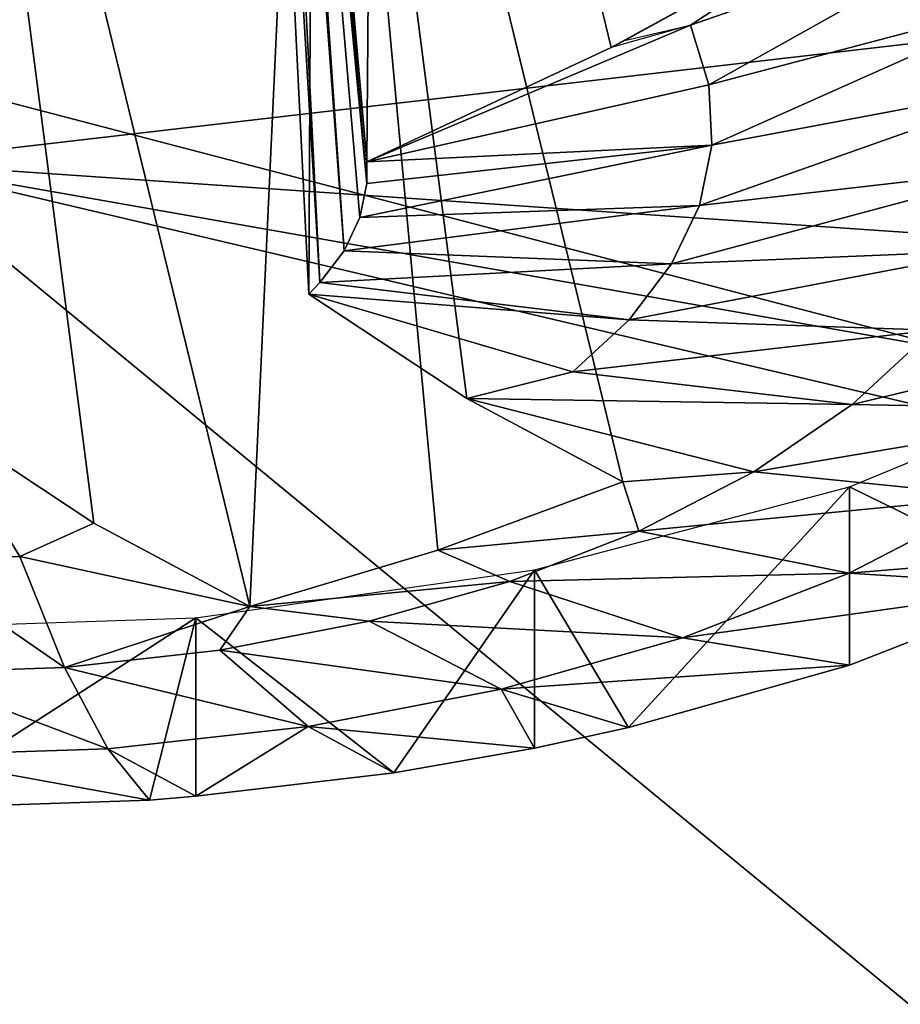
# Model space of a CAD drawing. Extents: x -46 to 46, y 1 to 197.
# Tile 9 of 168: x -39.49 to -37.41, y 49.65 to 51.97. Entities that reach past the tile are written whole.
import ezdxf

# ---------------------------------------------------------------- set-up
doc = ezdxf.new("R2010")
doc.units = 0
doc.header["$LTSCALE"] = 25.4
doc.layers.get('0').update_dxf_attribs({"color": 13, "linetype": 'CONTINUOUS'})

# ---------------------------------------------------------------- blocks, each defined once
blk = doc.blocks.new('BUSH-3401_STL')
at = {"color": 251}
mesh = blk.add_polyface(dxfattribs=at)
corners = [(-7.8563, 39.017, 137.5519), (8.3924, 39.017, 137.5519), (0.268, 38.6194, 136.9382), (-15.7195, 40.1967, 139.3733), (16.2556, 40.1967, 139.3733), (-23.0689, 42.1208, 142.3439), (23.605, 42.1208, 142.3439), (-3.5145, 43.1336, 143.9076), (-29.6682, 44.7273, 146.3681), (0.268, 43.0293, 143.7466), (-7.2581, 43.4454, 144.3889), (-10.9246, 43.9615, 145.1857), (-14.4762, 44.6765, 146.2897), (-17.8765, 45.5833, 147.6897), (-35.3053, 47.9326, 151.3168), (-21.0907, 46.6724, 149.3711), (-24.0856, 47.9327, 151.3169), (-39.799, 51.6336, 157.0307), (-26.8307, 49.3512, 153.507), (-29.2977, 50.9135, 155.9189), (-31.4613, 52.6034, 158.528), (-43.005, 55.7112, 163.3262), (-33.2993, 54.4036, 161.3074), (-34.7928, 56.2957, 164.2286), (-44.8202, 60.0346, 170.001), (-35.9266, 58.2603, 167.2616), (-36.689, 60.2771, 170.3754), (-45.1861, 64.4647, 176.8406), (-37.0722, 62.3255, 173.5379), (-37.0722, 64.3844, 176.7167), (-36.689, 66.4328, 179.8792), (-44.0912, 68.8591, 183.6251), (-35.9266, 68.4496, 182.9929), (-34.7928, 70.4141, 186.0259), (-41.5705, 73.0766, 190.1365), (-33.2993, 72.3062, 188.9471), (-31.4613, 74.1064, 191.7265), (-37.705, 76.9816, 196.1655), (-29.2977, 75.7964, 194.3356), (-26.8307, 77.3586, 196.7475), (-32.6191, 80.4487, 201.5183), (-24.0856, 78.7772, 198.9376), (-21.0907, 80.0374, 200.8834), (-17.8765, 81.1266, 202.5649), (-26.4762, 83.3663, 206.0229), (-14.4762, 82.0333, 203.9648), (-10.9246, 82.7484, 205.0688), (-7.2581, 83.2645, 205.8656), (-3.5145, 83.5763, 206.347), (-19.4737, 85.6408, 209.5344), (0.268, 83.6805, 206.508), (4.0505, 43.1336, 143.9076), (30.2043, 44.7273, 146.3681), (7.7942, 43.4454, 144.3889), (11.4607, 43.9615, 145.1857), (15.0123, 44.6765, 146.2897), (18.4126, 45.5833, 147.6897), (35.8414, 47.9326, 151.3168), (21.6267, 46.6724, 149.3711), (24.6217, 47.9327, 151.3169), (40.3351, 51.6336, 157.0307), (27.3668, 49.3512, 153.507), (29.8337, 50.9135, 155.9189), (31.9973, 52.6034, 158.528), (43.5411, 55.7112, 163.3262), (33.8354, 54.4036, 161.3074), (35.3289, 56.2957, 164.2286), (45.3563, 60.0346, 170.001), (36.4627, 58.2603, 167.2616), (37.2251, 60.2771, 170.3754), (45.7222, 64.4647, 176.8406), (37.6083, 62.3255, 173.5379), (37.6083, 64.3844, 176.7167), (37.2251, 66.4328, 179.8792), (44.6273, 68.8591, 183.6251), (36.4627, 68.4496, 182.9929), (35.3289, 70.4141, 186.0259), (42.1066, 73.0766, 190.1365), (33.8354, 72.3062, 188.9471), (31.9973, 74.1064, 191.7265), (38.2411, 76.9816, 196.1655), (29.8337, 75.7964, 194.3356), (27.3668, 77.3586, 196.7475), (33.1552, 80.4487, 201.5183), (24.6217, 78.7772, 198.9376), (21.6267, 80.0374, 200.8834), (18.4126, 81.1266, 202.5649), (27.0123, 83.3663, 206.0229), (15.0123, 82.0333, 203.9648), (11.4607, 82.7484, 205.0688), (7.7942, 83.2645, 205.8656), (4.0505, 83.5763, 206.347), (20.0098, 85.6408, 209.5344), (-11.8366, 87.199, 211.9401), (12.3727, 87.199, 211.9401), (-3.8105, 87.9908, 213.1626), (4.3466, 87.9908, 213.1626), (0.268, 88.0904, 213.3163)]
mesh.append_faces([[corners[k] for k in face] for face in [(0, 1, 2), (96, 95, 97)]], dxfattribs={"vtx0": -1, "color": 251})
mesh.append_faces([[corners[k] for k in face] for face in [(1, 3, 4), (4, 5, 6), (7, 8, 10), (10, 8, 11), (11, 8, 12), (12, 8, 13), (13, 14, 15), (15, 14, 16), (16, 17, 18), (18, 17, 19), (19, 17, 20), (20, 21, 22), (22, 21, 23), (23, 24, 25), (25, 24, 26), (26, 27, 28), (28, 27, 29), (29, 27, 30), (30, 31, 32), (32, 31, 33), (33, 34, 35), (35, 34, 36), (36, 37, 38), (38, 37, 39), (39, 40, 41), (41, 40, 42), (42, 40, 43), (43, 44, 45), (45, 44, 46), (46, 44, 47), (47, 44, 48), (48, 49, 50), (6, 51, 52), (51, 6, 9), (52, 56, 57), (57, 59, 60), (60, 63, 64), (64, 66, 67), (67, 69, 70), (70, 73, 74), (74, 76, 77), (77, 79, 80), (80, 82, 83), (83, 86, 87), (87, 91, 92), (92, 93, 94), (94, 95, 96)]], dxfattribs={"vtx0": -1, "vtx1": -1, "color": 251})
mesh.append_faces([[corners[k] for k in face] for face in [(6, 5, 7), (92, 50, 49)]], dxfattribs={"vtx0": -1, "vtx1": -1, "vtx2": -1, "color": 251})
mesh.append_faces([[corners[k] for k in face] for face in [(1, 0, 3), (4, 3, 5), (7, 5, 8), (6, 7, 9), (13, 8, 14), (16, 14, 17), (20, 17, 21), (23, 21, 24), (26, 24, 27), (30, 27, 31), (33, 31, 34), (36, 34, 37), (39, 37, 40), (43, 40, 44), (48, 44, 49), (52, 51, 53), (52, 53, 54), (52, 54, 55), (52, 55, 56), (57, 56, 58), (57, 58, 59), (60, 59, 61), (60, 61, 62), (60, 62, 63), (64, 63, 65), (64, 65, 66), (67, 66, 68), (67, 68, 69), (70, 69, 71), (70, 71, 72), (70, 72, 73), (74, 73, 75), (74, 75, 76), (77, 76, 78), (77, 78, 79), (80, 79, 81), (80, 81, 82), (83, 82, 84), (83, 84, 85), (83, 85, 86), (87, 86, 88), (87, 88, 89), (87, 89, 90), (87, 90, 91), (92, 91, 50), (92, 49, 93), (94, 93, 95)]], dxfattribs={"vtx0": -1, "vtx2": -1, "color": 251})
mesh = blk.add_polyface(dxfattribs=at)
corners = [(8.3924, 35.9954, 139.509), (-7.8563, 35.9954, 139.509), (0.268, 35.5979, 138.8953), (16.2556, 37.1752, 141.3304), (-15.7195, 37.1752, 141.3304), (23.605, 39.0992, 144.301), (-23.0689, 39.0992, 144.301), (30.2043, 41.7058, 148.3253), (0.268, 40.4906, 146.4492), (7.3888, 40.8719, 147.0378), (14.236, 42.0011, 148.7811), (35.8414, 44.9111, 153.2738), (20.5464, 43.8347, 151.6121), (26.0774, 46.3024, 155.422), (40.3351, 48.612, 158.9877), (30.6167, 49.3093, 160.0643), (43.5411, 52.6897, 165.2833), (33.9896, 52.7399, 165.3608), (45.3563, 57.013, 171.9581), (36.0667, 56.4622, 171.1077), (36.768, 60.3334, 177.0844), (45.7222, 61.4431, 178.7977), (36.0667, 64.2045, 183.061), (44.6273, 65.8375, 185.5822), (33.9896, 67.9269, 188.8079), (42.1066, 70.055, 192.0936), (30.6167, 71.3574, 194.1044), (38.2411, 73.9601, 198.1226), (26.0774, 74.3643, 198.7467), (33.1552, 77.4271, 203.4754), (20.5464, 76.832, 202.5566), (14.236, 78.6657, 205.3876), (27.0123, 80.3448, 207.98), (7.3888, 79.7948, 207.1309), (0.268, 80.1761, 207.7196), (-29.6682, 41.7058, 148.3253), (-6.8528, 40.8719, 147.0378), (-13.6999, 42.0011, 148.7811), (-35.3053, 44.9111, 153.2738), (-20.0103, 43.8347, 151.6121), (-25.5414, 46.3024, 155.422), (-39.799, 48.612, 158.9877), (-30.0806, 49.3093, 160.0643), (-43.005, 52.6897, 165.2833), (-33.4536, 52.7399, 165.3608), (-44.8202, 57.013, 171.9581), (-35.5306, 56.4622, 171.1077), (-36.232, 60.3334, 177.0844), (-45.1861, 61.4431, 178.7977), (-35.5306, 64.2045, 183.061), (-44.0912, 65.8375, 185.5822), (-33.4536, 67.9269, 188.8079), (-41.5705, 70.055, 192.0936), (-30.0806, 71.3574, 194.1044), (-37.705, 73.9601, 198.1226), (-25.5414, 74.3643, 198.7467), (-32.6191, 77.4271, 203.4754), (-20.0103, 76.832, 202.5566), (-13.6999, 78.6657, 205.3876), (-26.4762, 80.3448, 207.98), (-6.8528, 79.7948, 207.1309), (20.0098, 82.6193, 211.4915), (-19.4737, 82.6193, 211.4915), (12.3727, 84.1775, 213.8972), (-11.8366, 84.1775, 213.8972), (4.3466, 84.9693, 215.1197), (-3.8105, 84.9693, 215.1197), (0.268, 85.0688, 215.2734)]
mesh.append_faces([[corners[k] for k in face] for face in [(0, 1, 2), (66, 65, 67)]], dxfattribs={"vtx0": -1, "color": 251})
mesh.append_faces([[corners[k] for k in face] for face in [(1, 3, 4), (4, 5, 6), (8, 7, 9), (9, 7, 10), (10, 11, 12), (12, 11, 13), (13, 14, 15), (15, 16, 17), (17, 18, 19), (19, 18, 20), (20, 21, 22), (22, 23, 24), (24, 25, 26), (26, 27, 28), (28, 29, 30), (30, 29, 31), (31, 32, 33), (33, 32, 34), (35, 37, 38), (38, 40, 41), (41, 42, 43), (43, 44, 45), (45, 47, 48), (48, 49, 50), (50, 51, 52), (52, 53, 54), (54, 55, 56), (56, 58, 59), (59, 61, 62), (62, 63, 64), (64, 65, 66)]], dxfattribs={"vtx0": -1, "vtx1": -1, "color": 251})
mesh.append_faces([[corners[k] for k in face] for face in [(6, 7, 8), (59, 34, 32)]], dxfattribs={"vtx0": -1, "vtx1": -1, "vtx2": -1, "color": 251})
mesh.append_faces([[corners[k] for k in face] for face in [(1, 0, 3), (4, 3, 5), (6, 5, 7), (10, 7, 11), (13, 11, 14), (15, 14, 16), (17, 16, 18), (20, 18, 21), (22, 21, 23), (24, 23, 25), (26, 25, 27), (28, 27, 29), (31, 29, 32), (8, 35, 6), (35, 8, 36), (35, 36, 37), (38, 37, 39), (38, 39, 40), (41, 40, 42), (43, 42, 44), (45, 44, 46), (45, 46, 47), (48, 47, 49), (50, 49, 51), (52, 51, 53), (54, 53, 55), (56, 55, 57), (56, 57, 58), (59, 58, 60), (59, 60, 34), (59, 32, 61), (62, 61, 63), (64, 63, 65)]], dxfattribs={"vtx0": -1, "vtx2": -1, "color": 251})
at = {"color": 8}
mesh = blk.add_polyface(dxfattribs=at)
corners = [(-38.6695, 51.635, 182.7755), (-38.6492, 54.1926, 181.1338), (-38.8852, 54.1138, 181.0122), (-38.0946, 51.9047, 183.0213), (-37.4654, 52.2494, 183.2583), (-38.0633, 51.9207, 183.0339)]
mesh.append_faces([[corners[k] for k in face] for face in [(0, 1, 2), (4, 3, 5)]], dxfattribs={"vtx0": -1, "color": 8})
mesh.append_faces([[corners[k] for k in face] for face in [(1, 3, 4)]], dxfattribs={"vtx0": -1, "vtx1": -1, "color": 8})
mesh.append_faces([[corners[k] for k in face] for face in [(1, 0, 3)]], dxfattribs={"vtx0": -1, "vtx2": -1, "color": 8})
mesh = blk.add_polyface(dxfattribs=at)
corners = [(-38.8852, 54.1138, 181.0122), (-38.9043, 54.0521, 180.9169), (-38.6694, 51.5842, 182.6971)]
mesh.append_faces([[corners[k] for k in face] for face in [(0, 1, 2)]], dxfattribs={"color": 8})
mesh = blk.add_polyface(dxfattribs=at)
corners = [(-38.8852, 54.1138, 181.0122), (-38.6694, 51.5842, 182.6971), (-38.6695, 51.635, 182.7755)]
mesh.append_faces([[corners[k] for k in face] for face in [(0, 1, 2)]], dxfattribs={"color": 8})
mesh = blk.add_polyface(dxfattribs=at)
corners = [(-38.9043, 54.0521, 180.9169), (-38.9158, 54.0287, 180.8808), (-38.7231, 51.4259, 182.4527)]
mesh.append_faces([[corners[k] for k in face] for face in [(0, 1, 2)]], dxfattribs={"color": 8})
mesh = blk.add_polyface(dxfattribs=at)
corners = [(-38.9043, 54.0521, 180.9169), (-38.6861, 51.504, 182.5733), (-38.6694, 51.5842, 182.6971)]
mesh.append_faces([[corners[k] for k in face] for face in [(0, 1, 2)]], dxfattribs={"color": 8})
mesh = blk.add_polyface(dxfattribs=at)
corners = [(-38.9043, 54.0521, 180.9169), (-38.7231, 51.4259, 182.4527), (-38.6861, 51.504, 182.5733)]
mesh.append_faces([[corners[k] for k in face] for face in [(0, 1, 2)]], dxfattribs={"color": 8})
mesh = blk.add_polyface(dxfattribs=at)
corners = [(-38.9158, 54.0287, 180.8808), (-38.9386, 53.9923, 180.8247), (-38.7798, 51.3513, 182.3376)]
mesh.append_faces([[corners[k] for k in face] for face in [(0, 1, 2)]], dxfattribs={"color": 8})
mesh = blk.add_polyface(dxfattribs=at)
corners = [(-38.9158, 54.0287, 180.8808), (-38.7798, 51.3513, 182.3376), (-38.7231, 51.4259, 182.4527)]
mesh.append_faces([[corners[k] for k in face] for face in [(0, 1, 2)]], dxfattribs={"color": 8})
mesh = blk.add_polyface(dxfattribs=at)
corners = [(-38.4341, 51.0781, 181.733), (-38.7937, 53.864, 180.6266), (-38.067, 50.8823, 181.1476), (-38.8062, 51.3243, 182.2959), (-38.9386, 53.9923, 180.8247)]
mesh.append_faces([[corners[k] for k in face] for face in [(0, 1, 2), (1, 3, 4)]], dxfattribs={"vtx0": -1, "color": 8})
mesh.append_faces([[corners[k] for k in face] for face in [(1, 0, 3)]], dxfattribs={"vtx0": -1, "vtx2": -1, "color": 8})
mesh = blk.add_polyface(dxfattribs=at)
corners = [(-38.9386, 53.9923, 180.8247), (-38.8062, 51.3243, 182.2959), (-38.7798, 51.3513, 182.3376)]
mesh.append_faces([[corners[k] for k in face] for face in [(0, 1, 2)]], dxfattribs={"color": 8})
mesh = blk.add_polyface(dxfattribs=at)
corners = [(-38.9448, 50.5893, 180.6953), (-38.7937, 53.864, 180.6266), (-39.6715, 53.5711, 180.1743), (-38.5025, 50.7218, 180.9239), (-38.067, 50.8823, 181.1476)]
mesh.append_faces([[corners[k] for k in face] for face in [(0, 1, 2), (1, 3, 4)]], dxfattribs={"vtx0": -1, "color": 8})
mesh.append_faces([[corners[k] for k in face] for face in [(1, 0, 3)]], dxfattribs={"vtx0": -1, "vtx2": -1, "color": 8})
mesh = blk.add_polyface(dxfattribs=at)
corners = [(-39.6715, 53.5711, 180.1743), (-39.3119, 50.7852, 181.2808), (-38.9448, 50.5893, 180.6953), (-39.684, 51.0313, 181.8436), (-39.8164, 53.6994, 180.3724)]
mesh.append_faces([[corners[k] for k in face] for face in [(0, 1, 2), (3, 0, 4)]], dxfattribs={"vtx0": -1, "color": 8})
mesh.append_faces([[corners[k] for k in face] for face in [(1, 0, 3)]], dxfattribs={"vtx0": -1, "vtx1": -1, "color": 8})
mesh = blk.add_polyface(dxfattribs=at)
corners = [(-37.4654, 52.2494, 183.2583), (-38.0633, 51.9207, 183.0339), (-37.9084, 51.9567, 183.0335)]
mesh.append_faces([[corners[k] for k in face] for face in [(0, 1, 2)]], dxfattribs={"color": 8})
mesh = blk.add_polyface(dxfattribs=at)
corners = [(-37.4654, 52.2494, 183.2583), (-37.9084, 51.9567, 183.0335), (-37.133, 52.2269, 183.081)]
mesh.append_faces([[corners[k] for k in face] for face in [(0, 1, 2)]], dxfattribs={"color": 8})
mesh = blk.add_polyface(dxfattribs=at)
corners = [(-37.133, 52.2269, 183.081), (-37.865, 51.8164, 182.8169), (-37.0712, 52.027, 182.7723), (-37.9084, 51.9567, 183.0335)]
mesh.append_faces([[corners[k] for k in face] for face in [(0, 1, 2), (1, 0, 3)]], dxfattribs={"vtx0": -1, "color": 8})
mesh = blk.add_polyface(dxfattribs=at)
corners = [(-37.0712, 52.027, 182.7723), (-37.858, 51.6742, 182.5973), (-37.0611, 51.8243, 182.4594), (-37.865, 51.8164, 182.8169)]
mesh.append_faces([[corners[k] for k in face] for face in [(0, 1, 2), (1, 0, 3)]], dxfattribs={"vtx0": -1, "color": 8})
mesh = blk.add_polyface(dxfattribs=at)
corners = [(-37.9084, 51.9567, 183.0335), (-38.6695, 51.635, 182.7755), (-37.865, 51.8164, 182.8169)]
mesh.append_faces([[corners[k] for k in face] for face in [(0, 1, 2)]], dxfattribs={"color": 8})
mesh = blk.add_polyface(dxfattribs=at)
corners = [(-37.9084, 51.9567, 183.0335), (-38.0946, 51.9047, 183.0213), (-38.6695, 51.635, 182.7755)]
mesh.append_faces([[corners[k] for k in face] for face in [(0, 1, 2)]], dxfattribs={"color": 8})
mesh = blk.add_polyface(dxfattribs=at)
corners = [(-37.865, 51.8164, 182.8169), (-38.6695, 51.635, 182.7755), (-37.858, 51.6742, 182.5973)]
mesh.append_faces([[corners[k] for k in face] for face in [(0, 1, 2)]], dxfattribs={"color": 8})
mesh = blk.add_polyface(dxfattribs=at)
corners = [(-37.0611, 51.8243, 182.4594), (-37.8874, 51.5329, 182.3791), (-37.103, 51.6228, 182.1484), (-37.858, 51.6742, 182.5973)]
mesh.append_faces([[corners[k] for k in face] for face in [(0, 1, 2), (1, 0, 3)]], dxfattribs={"vtx0": -1, "color": 8})
mesh = blk.add_polyface(dxfattribs=at)
corners = [(-37.858, 51.6742, 182.5973), (-38.6861, 51.504, 182.5733), (-37.8874, 51.5329, 182.3791), (-38.6694, 51.5842, 182.6971)]
mesh.append_faces([[corners[k] for k in face] for face in [(0, 1, 2), (1, 0, 3)]], dxfattribs={"vtx0": -1, "color": 8})
mesh = blk.add_polyface(dxfattribs=at)
corners = [(-38.6695, 51.635, 182.7755), (-38.6694, 51.5842, 182.6971), (-37.858, 51.6742, 182.5973)]
mesh.append_faces([[corners[k] for k in face] for face in [(0, 1, 2)]], dxfattribs={"color": 8})
at = {"color": 251}
mesh = blk.add_polyface(dxfattribs=at)
corners = [(-39.799, 48.612, 158.9877), (-35.3053, 47.9326, 151.3168), (-35.3053, 44.9111, 153.2738), (-39.799, 51.6336, 157.0307)]
mesh.append_faces([[corners[k] for k in face] for face in [(0, 1, 2), (1, 0, 3)]], dxfattribs={"vtx0": -1, "color": 251})
at = {"color": 8}
mesh = blk.add_polyface(dxfattribs=at)
corners = [(-37.103, 51.6228, 182.1484), (-37.9527, 51.3951, 182.1664), (-37.1961, 51.4265, 181.8452), (-37.8874, 51.5329, 182.3791)]
mesh.append_faces([[corners[k] for k in face] for face in [(0, 1, 2), (1, 0, 3)]], dxfattribs={"vtx0": -1, "color": 8})
mesh = blk.add_polyface(dxfattribs=at)
corners = [(-37.8874, 51.5329, 182.3791), (-38.7231, 51.4259, 182.4527), (-37.9527, 51.3951, 182.1664), (-38.6861, 51.504, 182.5733)]
mesh.append_faces([[corners[k] for k in face] for face in [(0, 1, 2), (1, 0, 3)]], dxfattribs={"vtx0": -1, "color": 8})
mesh = blk.add_polyface(dxfattribs=at)
corners = [(-37.9527, 51.3951, 182.1664), (-38.7798, 51.3513, 182.3376), (-38.0526, 51.2636, 181.9634), (-38.7231, 51.4259, 182.4527)]
mesh.append_faces([[corners[k] for k in face] for face in [(0, 1, 2), (1, 0, 3)]], dxfattribs={"vtx0": -1, "color": 8})
mesh = blk.add_polyface(dxfattribs=at)
corners = [(-37.1961, 51.4265, 181.8452), (-38.0526, 51.2636, 181.9634), (-37.3385, 51.2391, 181.5559), (-37.9527, 51.3951, 182.1664)]
mesh.append_faces([[corners[k] for k in face] for face in [(0, 1, 2), (1, 0, 3)]], dxfattribs={"vtx0": -1, "color": 8})
mesh = blk.add_polyface(dxfattribs=at)
corners = [(-38.7798, 51.3513, 182.3376), (-38.8062, 51.3243, 182.2959), (-38.0526, 51.2636, 181.9634)]
mesh.append_faces([[corners[k] for k in face] for face in [(0, 1, 2)]], dxfattribs={"color": 8})
mesh = blk.add_polyface(dxfattribs=at)
corners = [(-38.8062, 51.3243, 182.2959), (-38.4341, 51.0781, 181.733), (-38.1853, 51.141, 181.774)]
mesh.append_faces([[corners[k] for k in face] for face in [(0, 1, 2)]], dxfattribs={"color": 8})
mesh = blk.add_polyface(dxfattribs=at)
corners = [(-38.8062, 51.3243, 182.2959), (-38.1853, 51.141, 181.774), (-38.0526, 51.2636, 181.9634)]
mesh.append_faces([[corners[k] for k in face] for face in [(0, 1, 2)]], dxfattribs={"color": 8})
mesh = blk.add_polyface(dxfattribs=at)
corners = [(-36.6431, 51.278, 181.1185), (-37.5276, 51.0643, 181.2861), (-36.8871, 51.0524, 180.7702), (-37.3385, 51.2391, 181.5559)]
mesh.append_faces([[corners[k] for k in face] for face in [(0, 1, 2), (1, 0, 3)]], dxfattribs={"vtx0": -1, "color": 8})
mesh = blk.add_polyface(dxfattribs=at)
corners = [(-37.3385, 51.2391, 181.5559), (-38.1853, 51.141, 181.774), (-37.5276, 51.0643, 181.2861), (-38.0526, 51.2636, 181.9634)]
mesh.append_faces([[corners[k] for k in face] for face in [(0, 1, 2), (1, 0, 3)]], dxfattribs={"vtx0": -1, "color": 8})
mesh = blk.add_polyface(dxfattribs=at)
corners = [(-38.1853, 51.141, 181.774), (-38.4341, 51.0781, 181.733), (-37.5276, 51.0643, 181.2861)]
mesh.append_faces([[corners[k] for k in face] for face in [(0, 1, 2)]], dxfattribs={"color": 8})
mesh = blk.add_polyface(dxfattribs=at)
corners = [(-36.8785, 51.1414, 179.3663), (-37.0578, 50.6365, 179.5065), (-37.5346, 50.8709, 178.9487)]
mesh.append_faces([[corners[k] for k in face] for face in [(0, 1, 2)]], dxfattribs={"color": 8})
mesh = blk.add_polyface(dxfattribs=at)
corners = [(-38.4341, 51.0781, 181.733), (-38.067, 50.8823, 181.1476), (-37.7595, 50.9055, 181.0409)]
mesh.append_faces([[corners[k] for k in face] for face in [(0, 1, 2)]], dxfattribs={"color": 8})
mesh = blk.add_polyface(dxfattribs=at)
corners = [(-38.4341, 51.0781, 181.733), (-37.7595, 50.9055, 181.0409), (-37.5276, 51.0643, 181.2861)]
mesh.append_faces([[corners[k] for k in face] for face in [(0, 1, 2)]], dxfattribs={"color": 8})
mesh = blk.add_polyface(dxfattribs=at)
corners = [(-36.8871, 51.0524, 180.7702), (-37.7595, 50.9055, 181.0409), (-37.1864, 50.8475, 180.4538), (-37.5276, 51.0643, 181.2861)]
mesh.append_faces([[corners[k] for k in face] for face in [(0, 1, 2), (1, 0, 3)]], dxfattribs={"vtx0": -1, "color": 8})
mesh = blk.add_polyface(dxfattribs=at)
corners = [(-39.684, 51.0313, 181.8436), (-39.7468, 50.6982, 181.0904), (-39.4856, 50.707, 181.104)]
mesh.append_faces([[corners[k] for k in face] for face in [(0, 1, 2)]], dxfattribs={"color": 8})
mesh = blk.add_polyface(dxfattribs=at)
corners = [(-39.684, 51.0313, 181.8436), (-39.4856, 50.707, 181.104), (-39.3119, 50.7852, 181.2808)]
mesh.append_faces([[corners[k] for k in face] for face in [(0, 1, 2)]], dxfattribs={"color": 8})
mesh = blk.add_polyface(dxfattribs=at)
corners = [(-38.067, 50.8823, 181.1476), (-38.0298, 50.7659, 180.8253), (-37.7595, 50.9055, 181.0409)]
mesh.append_faces([[corners[k] for k in face] for face in [(0, 1, 2)]], dxfattribs={"color": 8})
mesh = blk.add_polyface(dxfattribs=at)
corners = [(-37.1864, 50.8475, 180.4538), (-38.0298, 50.7659, 180.8253), (-37.5353, 50.6672, 180.1755), (-37.7595, 50.9055, 181.0409)]
mesh.append_faces([[corners[k] for k in face] for face in [(0, 1, 2), (1, 0, 3)]], dxfattribs={"vtx0": -1, "color": 8})
mesh = blk.add_polyface(dxfattribs=at)
corners = [(-38.067, 50.8823, 181.1476), (-38.5025, 50.7218, 180.9239), (-38.0298, 50.7659, 180.8253)]
mesh.append_faces([[corners[k] for k in face] for face in [(0, 1, 2)]], dxfattribs={"color": 8})
mesh = blk.add_polyface(dxfattribs=at)
corners = [(-37.5346, 50.8709, 178.9487), (-38.0541, 50.304, 178.9931), (-38.2751, 50.6753, 178.6467)]
mesh.append_faces([[corners[k] for k in face] for face in [(0, 1, 2)]], dxfattribs={"color": 8})
mesh = blk.add_polyface(dxfattribs=at)
corners = [(-37.5346, 50.4513, 179.2206), (-38.0541, 50.304, 178.9931), (-37.5346, 50.8709, 178.9487)]
mesh.append_faces([[corners[k] for k in face] for face in [(0, 1, 2)]], dxfattribs={"color": 8})
mesh = blk.add_polyface(dxfattribs=at)
corners = [(-37.0578, 50.6365, 179.5065), (-37.5346, 50.4513, 179.2206), (-37.5346, 50.8709, 178.9487)]
mesh.append_faces([[corners[k] for k in face] for face in [(0, 1, 2)]], dxfattribs={"color": 8})
mesh = blk.add_polyface(dxfattribs=at)
corners = [(-37.1864, 50.8475, 180.4538), (-37.5353, 50.6672, 180.1755), (-36.8785, 50.7217, 179.6381)]
mesh.append_faces([[corners[k] for k in face] for face in [(0, 1, 2)]], dxfattribs={"color": 8})
mesh = blk.add_polyface(dxfattribs=at)
corners = [(-39.3119, 50.7852, 181.2808), (-39.4856, 50.707, 181.104), (-38.9448, 50.5893, 180.6953)]
mesh.append_faces([[corners[k] for k in face] for face in [(0, 1, 2)]], dxfattribs={"color": 8})
mesh = blk.add_polyface(dxfattribs=at)
corners = [(-38.5025, 50.7218, 180.9239), (-38.3333, 50.648, 180.6433), (-38.0298, 50.7659, 180.8253)]
mesh.append_faces([[corners[k] for k in face] for face in [(0, 1, 2)]], dxfattribs={"color": 8})
mesh = blk.add_polyface(dxfattribs=at)
corners = [(-37.5353, 50.6672, 180.1755), (-38.3333, 50.648, 180.6433), (-37.9269, 50.5151, 179.9406), (-38.0298, 50.7659, 180.8253)]
mesh.append_faces([[corners[k] for k in face] for face in [(0, 1, 2), (1, 0, 3)]], dxfattribs={"vtx0": -1, "color": 8})
mesh = blk.add_polyface(dxfattribs=at)
corners = [(-38.5025, 50.7218, 180.9239), (-38.9448, 50.5893, 180.6953), (-38.3333, 50.648, 180.6433)]
mesh.append_faces([[corners[k] for k in face] for face in [(0, 1, 2)]], dxfattribs={"color": 8})
mesh = blk.add_polyface(dxfattribs=at)
corners = [(-37.5353, 50.6672, 180.1755), (-37.0578, 50.6365, 179.5065), (-36.8785, 50.7217, 179.6381)]
mesh.append_faces([[corners[k] for k in face] for face in [(0, 1, 2)]], dxfattribs={"color": 8})
mesh = blk.add_polyface(dxfattribs=at)
corners = [(-39.3809, 50.4458, 180.3311), (-39.7468, 50.6982, 181.0904), (-39.7531, 50.4332, 180.3118), (-39.4856, 50.707, 181.104)]
mesh.append_faces([[corners[k] for k in face] for face in [(0, 1, 2), (1, 0, 3)]], dxfattribs={"vtx0": -1, "color": 8})
mesh = blk.add_polyface(dxfattribs=at)
corners = [(-39.4856, 50.707, 181.104), (-39.3809, 50.4458, 180.3311), (-38.9448, 50.5893, 180.6953)]
mesh.append_faces([[corners[k] for k in face] for face in [(0, 1, 2)]], dxfattribs={"color": 8})
mesh = blk.add_polyface(dxfattribs=at)
corners = [(-38.2751, 50.6753, 178.6467), (-38.6063, 50.1974, 178.8286), (-39.0716, 50.5619, 178.4716)]
mesh.append_faces([[corners[k] for k in face] for face in [(0, 1, 2)]], dxfattribs={"color": 8})
mesh = blk.add_polyface(dxfattribs=at)
corners = [(-38.2751, 50.2556, 178.9185), (-38.6063, 50.1974, 178.8286), (-38.2751, 50.6753, 178.6467)]
mesh.append_faces([[corners[k] for k in face] for face in [(0, 1, 2)]], dxfattribs={"color": 8})
mesh = blk.add_polyface(dxfattribs=at)
corners = [(-38.0541, 50.304, 178.9931), (-38.2751, 50.2556, 178.9185), (-38.2751, 50.6753, 178.6467)]
mesh.append_faces([[corners[k] for k in face] for face in [(0, 1, 2)]], dxfattribs={"color": 8})
mesh = blk.add_polyface(dxfattribs=at)
corners = [(-38.9448, 50.5893, 180.6953), (-38.664, 50.5542, 180.4985), (-38.3333, 50.648, 180.6433)]
mesh.append_faces([[corners[k] for k in face] for face in [(0, 1, 2)]], dxfattribs={"color": 8})
mesh = blk.add_polyface(dxfattribs=at)
corners = [(-37.9269, 50.5151, 179.9406), (-38.664, 50.5542, 180.4985), (-38.3537, 50.3941, 179.7538), (-38.3333, 50.648, 180.6433)]
mesh.append_faces([[corners[k] for k in face] for face in [(0, 1, 2), (1, 0, 3)]], dxfattribs={"vtx0": -1, "color": 8})
mesh = blk.add_polyface(dxfattribs=at)
corners = [(-37.0578, 50.6365, 179.5065), (-37.9269, 50.5151, 179.9406), (-37.5346, 50.4513, 179.2206), (-37.5353, 50.6672, 180.1755)]
mesh.append_faces([[corners[k] for k in face] for face in [(0, 1, 2), (1, 0, 3)]], dxfattribs={"vtx0": -1, "color": 8})
mesh = blk.add_polyface(dxfattribs=at)
corners = [(-38.9448, 50.5893, 180.6953), (-39.3809, 50.4458, 180.3311), (-39.0155, 50.4864, 180.3938)]
mesh.append_faces([[corners[k] for k in face] for face in [(0, 1, 2)]], dxfattribs={"color": 8})
mesh = blk.add_polyface(dxfattribs=at)
corners = [(-38.9448, 50.5893, 180.6953), (-39.0155, 50.4864, 180.3938), (-38.664, 50.5542, 180.4985)]
mesh.append_faces([[corners[k] for k in face] for face in [(0, 1, 2)]], dxfattribs={"color": 8})
mesh = blk.add_polyface(dxfattribs=at)
corners = [(-39.0716, 50.5619, 178.4716), (-39.7652, 50.1139, 178.6997), (-39.8935, 50.5352, 178.4304)]
mesh.append_faces([[corners[k] for k in face] for face in [(0, 1, 2)]], dxfattribs={"color": 8})
mesh = blk.add_polyface(dxfattribs=at)
corners = [(-39.0716, 50.5619, 178.4716), (-39.1804, 50.1336, 178.7301), (-39.7652, 50.1139, 178.6997)]
mesh.append_faces([[corners[k] for k in face] for face in [(0, 1, 2)]], dxfattribs={"color": 8})
mesh = blk.add_polyface(dxfattribs=at)
corners = [(-39.0716, 50.1423, 178.7434), (-39.1804, 50.1336, 178.7301), (-39.0716, 50.5619, 178.4716)]
mesh.append_faces([[corners[k] for k in face] for face in [(0, 1, 2)]], dxfattribs={"color": 8})
mesh = blk.add_polyface(dxfattribs=at)
corners = [(-38.6063, 50.1974, 178.8286), (-39.0716, 50.1423, 178.7434), (-39.0716, 50.5619, 178.4716)]
mesh.append_faces([[corners[k] for k in face] for face in [(0, 1, 2)]], dxfattribs={"color": 8})
mesh = blk.add_polyface(dxfattribs=at)
corners = [(-38.3537, 50.3941, 179.7538), (-39.0155, 50.4864, 180.3938), (-38.8073, 50.3065, 179.6187), (-38.664, 50.5542, 180.4985)]
mesh.append_faces([[corners[k] for k in face] for face in [(0, 1, 2), (1, 0, 3)]], dxfattribs={"vtx0": -1, "color": 8})
mesh = blk.add_polyface(dxfattribs=at)
corners = [(-37.5346, 50.4513, 179.2206), (-38.3537, 50.3941, 179.7538), (-38.0541, 50.304, 178.9931), (-37.9269, 50.5151, 179.9406)]
mesh.append_faces([[corners[k] for k in face] for face in [(0, 1, 2), (1, 0, 3)]], dxfattribs={"vtx0": -1, "color": 8})
mesh = blk.add_polyface(dxfattribs=at)
corners = [(-38.8073, 50.3065, 179.6187), (-39.3809, 50.4458, 180.3311), (-39.2789, 50.2542, 179.5378), (-39.0155, 50.4864, 180.3938)]
mesh.append_faces([[corners[k] for k in face] for face in [(0, 1, 2), (1, 0, 3)]], dxfattribs={"vtx0": -1, "color": 8})
mesh = blk.add_polyface(dxfattribs=at)
corners = [(-39.2789, 50.2542, 179.5378), (-39.7531, 50.4332, 180.3118), (-39.7593, 50.238, 179.5128), (-39.3809, 50.4458, 180.3311)]
mesh.append_faces([[corners[k] for k in face] for face in [(0, 1, 2), (1, 0, 3)]], dxfattribs={"vtx0": -1, "color": 8})
mesh = blk.add_polyface(dxfattribs=at)
corners = [(-38.3537, 50.3941, 179.7538), (-38.8073, 50.3065, 179.6187), (-38.2751, 50.2556, 178.9185)]
mesh.append_faces([[corners[k] for k in face] for face in [(0, 1, 2)]], dxfattribs={"color": 8})
mesh = blk.add_polyface(dxfattribs=at)
corners = [(-38.3537, 50.3941, 179.7538), (-38.2751, 50.2556, 178.9185), (-38.0541, 50.304, 178.9931)]
mesh.append_faces([[corners[k] for k in face] for face in [(0, 1, 2)]], dxfattribs={"color": 8})
mesh = blk.add_polyface(dxfattribs=at)
corners = [(-38.8073, 50.3065, 179.6187), (-39.2789, 50.2542, 179.5378), (-39.0716, 50.1423, 178.7434)]
mesh.append_faces([[corners[k] for k in face] for face in [(0, 1, 2)]], dxfattribs={"color": 8})
mesh = blk.add_polyface(dxfattribs=at)
corners = [(-38.8073, 50.3065, 179.6187), (-39.0716, 50.1423, 178.7434), (-38.6063, 50.1974, 178.8286)]
mesh.append_faces([[corners[k] for k in face] for face in [(0, 1, 2)]], dxfattribs={"color": 8})
mesh = blk.add_polyface(dxfattribs=at)
corners = [(-38.8073, 50.3065, 179.6187), (-38.6063, 50.1974, 178.8286), (-38.2751, 50.2556, 178.9185)]
mesh.append_faces([[corners[k] for k in face] for face in [(0, 1, 2)]], dxfattribs={"color": 8})
mesh = blk.add_polyface(dxfattribs=at)
corners = [(-39.1804, 50.1336, 178.7301), (-39.7593, 50.238, 179.5128), (-39.7652, 50.1139, 178.6997), (-39.2789, 50.2542, 179.5378)]
mesh.append_faces([[corners[k] for k in face] for face in [(0, 1, 2), (1, 0, 3)]], dxfattribs={"vtx0": -1, "color": 8})
mesh = blk.add_polyface(dxfattribs=at)
corners = [(-39.2789, 50.2542, 179.5378), (-39.1804, 50.1336, 178.7301), (-39.0716, 50.1423, 178.7434)]
mesh.append_faces([[corners[k] for k in face] for face in [(0, 1, 2)]], dxfattribs={"color": 8})
blk = doc.blocks.new('PMBUSH_POKRYWKA2_STL')
at = {"color": 0}
mesh = blk.add_polyface(dxfattribs=at)
corners = [(57.9057, 0, 1.5674), (46, 0, 1.4), (52.0042, 0, 0.3935), (51.9446, 0, 1.7979), (63.6034, 0, 3.5015), (57.7831, 0, 2.9847), (63.4114, 0, 4.939), (69, 0, 6.1628), (68.7289, 0, 7.6261), (74.003, 0, 9.5057), (73.6408, 0, 10.9979), (78.5269, 0, 13.4731), (78.0595, 0, 14.9944), (82.4943, 0, 17.997), (81.9061, 0, 19.5442), (85.8372, 0, 23), (85.112, 0, 24.5661), (88.4985, 0, 28.3966), (87.6199, 0, 29.9704), (90.4326, 0, 34.0943), (89.385, 0, 35.6608), (91.6065, 0, 39.9958), (90.376, 0, 41.5357), (92, 0, 46), (90.5751, 0, 47.4903), (91.6065, 0, 52.0042), (89.9787, 0, 53.4183), (90.4326, 0, 57.9057), (88.5976, 0, 59.2139), (88.4985, 0, 63.6034), (86.4563, 0, 64.7737), (85.8372, 0, 69), (83.593, 0, 69.9985), (82.4943, 0, 74.003), (80.0589, 0, 74.795), (78.5269, 0, 78.5269), (75.917, 0, 79.0777), (74.003, 0, 82.4943), (71.2412, 0, 82.7701), (69, 0, 85.8372), (66.1151, 0, 85.8063), (60.6299, 0, 88.1322), (63.6034, 0, 88.4985), (54.8837, 0, 89.7063), (57.9057, 0, 90.4326), (48.979, 0, 90.5004), (52.0042, 0, 91.6065), (46, 0, 90.6), (39.9958, 0, 0.3935), (46, 0), (34.0943, 0, 1.5674), (40.0554, 0, 1.7979), (28.3966, 0, 3.5015), (34.2169, 0, 2.9847), (28.5886, 0, 4.939), (23, 0, 6.1628), (23.2711, 0, 7.6261), (17.997, 0, 9.5057), (18.3592, 0, 10.9979), (13.4731, 0, 13.4731), (13.9405, 0, 14.9944), (9.5057, 0, 17.997), (10.0939, 0, 19.5442), (6.1628, 0, 23), (6.888, 0, 24.5661), (3.5015, 0, 28.3966), (4.3801, 0, 29.9704), (1.5674, 0, 34.0943), (2.615, 0, 35.6608), (0.3935, 0, 39.9958), (1.624, 0, 41.5357), (0, 0, 46), (1.4249, 0, 47.4903), (0.3935, 0, 52.0042), (2.0213, 0, 53.4183), (1.5674, 0, 57.9057), (3.4024, 0, 59.2139), (3.5015, 0, 63.6034), (5.5437, 0, 64.7737), (6.1628, 0, 69), (8.407, 0, 69.9985), (9.5057, 0, 74.003), (11.9411, 0, 74.795), (13.4731, 0, 78.5269), (16.083, 0, 79.0777), (17.997, 0, 82.4943), (20.7588, 0, 82.7701), (23, 0, 85.8372), (25.8849, 0, 85.8063), (31.3701, 0, 88.1322), (28.3966, 0, 88.4985), (37.1163, 0, 89.7063), (34.0943, 0, 90.4326), (43.021, 0, 90.5004), (39.9958, 0, 91.6065), (46, 0, 92)]
mesh.append_faces([[corners[k] for k in face] for face in [(2, 48, 49), (94, 46, 95)]], dxfattribs={"vtx0": -1, "color": 0})
mesh.append_faces([[corners[k] for k in face] for face in [(0, 1, 2), (1, 0, 3), (3, 4, 5), (5, 4, 6), (6, 7, 8), (8, 9, 10), (10, 11, 12), (12, 13, 14), (14, 15, 16), (16, 17, 18), (18, 19, 20), (20, 21, 22), (22, 23, 24), (24, 25, 26), (26, 27, 28), (28, 29, 30), (30, 31, 32), (32, 33, 34), (34, 35, 36), (36, 37, 38), (38, 39, 40), (40, 39, 41), (41, 42, 43), (43, 44, 45), (45, 46, 47), (48, 2, 50), (50, 51, 52), (52, 54, 55), (55, 56, 57), (57, 58, 59), (59, 60, 61), (61, 62, 63), (63, 64, 65), (65, 66, 67), (67, 68, 69), (69, 70, 71), (71, 72, 73), (73, 74, 75), (75, 76, 77), (77, 78, 79), (79, 80, 81), (81, 82, 83), (83, 84, 85), (85, 86, 87), (87, 89, 90), (90, 91, 92), (92, 93, 94)]], dxfattribs={"vtx0": -1, "vtx1": -1, "color": 0})
mesh.append_faces([[corners[k] for k in face] for face in [(50, 2, 1), (94, 47, 46)]], dxfattribs={"vtx0": -1, "vtx1": -1, "vtx2": -1, "color": 0})
mesh.append_faces([[corners[k] for k in face] for face in [(3, 0, 4), (6, 4, 7), (8, 7, 9), (10, 9, 11), (12, 11, 13), (14, 13, 15), (16, 15, 17), (18, 17, 19), (20, 19, 21), (22, 21, 23), (24, 23, 25), (26, 25, 27), (28, 27, 29), (30, 29, 31), (32, 31, 33), (34, 33, 35), (36, 35, 37), (38, 37, 39), (41, 39, 42), (43, 42, 44), (45, 44, 46), (50, 1, 51), (52, 51, 53), (52, 53, 54), (55, 54, 56), (57, 56, 58), (59, 58, 60), (61, 60, 62), (63, 62, 64), (65, 64, 66), (67, 66, 68), (69, 68, 70), (71, 70, 72), (73, 72, 74), (75, 74, 76), (77, 76, 78), (79, 78, 80), (81, 80, 82), (83, 82, 84), (85, 84, 86), (87, 86, 88), (87, 88, 89), (90, 89, 91), (92, 91, 93), (94, 93, 47)]], dxfattribs={"vtx0": -1, "vtx2": -1, "color": 0})
blk = doc.blocks.new('GRUPUJ_1')
at = {"color": 0}
blk.add_blockref('BUSH-3401_STL', (45.5568, -27.6526, -0.8958), dxfattribs=at)
at = {"color": 251, "extrusion": (1, 4.33019e-16, -1.48443e-16), "rotation": 57.04152162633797}
blk.add_blockref('PMBUSH_POKRYWKA2_STL', (7.5516, 137.8231), dxfattribs=at)

msp = doc.modelspace()

# ---------------------------------------------------------------- block references
at = {"color": 0}
msp.add_blockref('GRUPUJ_1', (-45.5568, 27.6526, -67.9042), dxfattribs=at)

doc.saveas('drawing.dxf')
